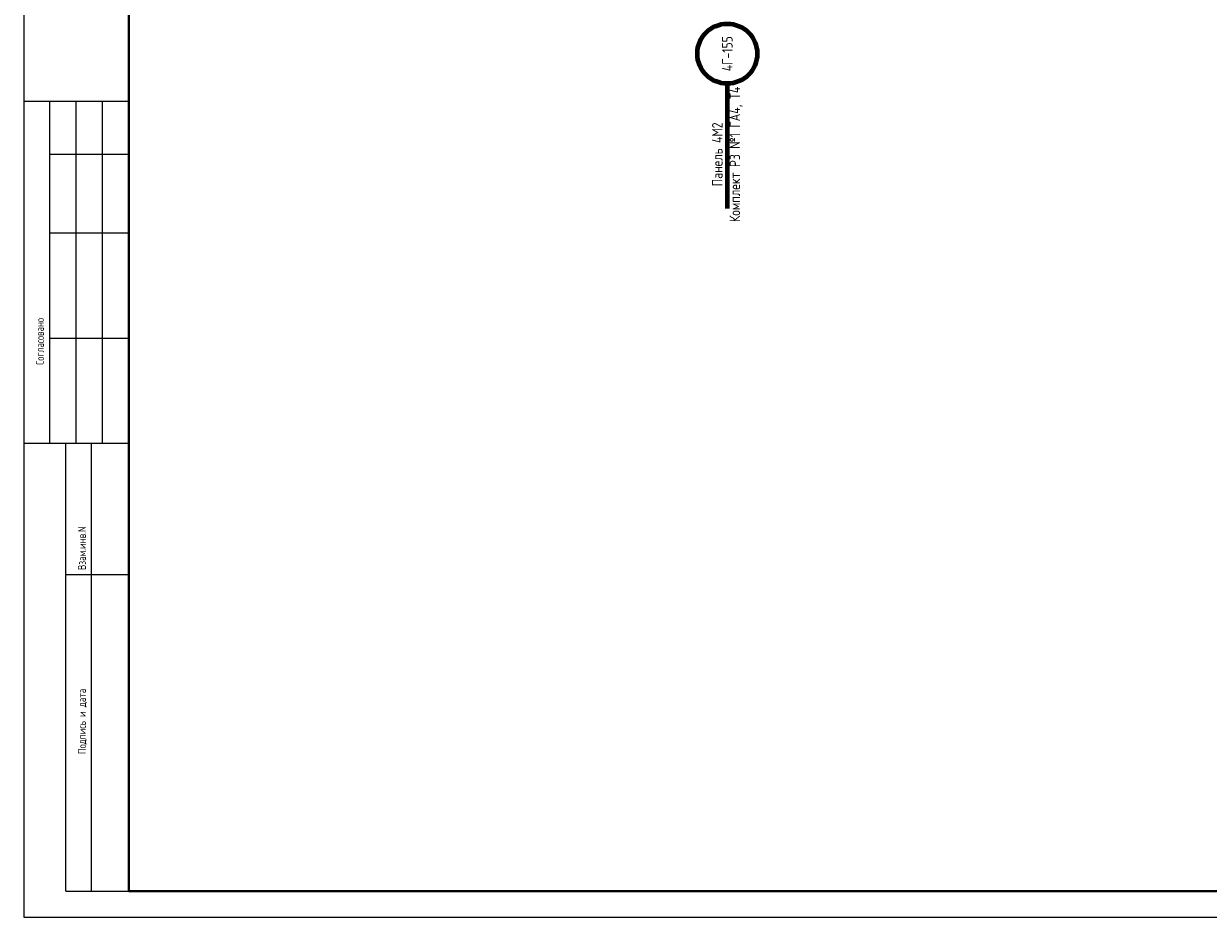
# Model space of a CAD drawing. Header units: millimetres. Extents: x 616 to 6446, y 2590 to 5711.
# Tile 41 of 50: x 5223 to 5448, y 3305 to 3475. Entities that reach past the tile are written whole.
import ezdxf

# ---------------------------------------------------------------- set-up
doc = ezdxf.new("R2010")
doc.units = ezdxf.units.MM
doc.styles.add('SIMPLEX', font='GOST.ttf', dxfattribs={"height": 5})

msp = doc.modelspace()

# ---------------------------------------------------------------- linework, layer by layer
at = {"lineweight": -2}
for p, q in [((5222.7, 3899.35), (5222.7, 3305.35)), ((5222.7, 3305.35), (6063.7, 3305.35))]:
    msp.add_line(p, q, dxfattribs=at)
at = {"lineweight": 40}
for p, q in [((5242.7, 3894.35), (5242.7, 3310.35)), ((5242.7, 3310.35), (6058.7, 3310.35))]:
    msp.add_line(p, q, dxfattribs=at)
at = {"lineweight": 80}
msp.add_line((5356.56, 3463.92), (5356.56, 3440.17), dxfattribs=at)
for p, q in [((5242.7, 3460.53), (5222.7, 3460.53)), ((5227.7, 3395.53), (5227.7, 3460.53)), ((5232.7, 3395.53), (5232.7, 3460.53)), ((5237.7, 3395.53), (5237.7, 3460.53)), ((5227.7, 3450.53), (5242.7, 3450.53)), ((5227.7, 3435.53), (5242.7, 3435.53)), ((5227.7, 3415.53), (5242.7, 3415.53)), ((5222.7, 3395.53), (5242.7, 3395.53)), ((5230.7, 3310.35), (5230.7, 3395.53)), ((5235.57, 3310.35), (5235.57, 3395.53)), ((5230.7, 3370.53), (5242.7, 3370.53)), ((5230.7, 3310.35), (5242.7, 3310.35))]:
    msp.add_line(p, q)
msp.add_circle((5356.56, 3469.62), 5.7, dxfattribs=at)

# ---------------------------------------------------------------- texts
at = {"linetype": 'Continuous', "style": 'SIMPLEX'}
for s, p in [('Согласовано', (5226.53, 3410.41)), ('Взам.инв.N', (5234.53, 3371.41)), ('Подпись и дата', (5234.53, 3336.41))]:
    msp.add_text(s, height=1.5, rotation=90, dxfattribs=at).set_placement(p)
at = {"char_height": 2, "attachment_point": 5, "rotation": 90, "style": 'SIMPLEX'}
for s, insert, width in [('4Г-155', (5356.56, 3469.62), 9.9109), ('Панель 4М2\\PКомплект РЗ №1 ГА4, Т4', (5356.56, 3450.46), 25.4866)]:
    msp.add_mtext(s, dxfattribs=dict(at, insert=insert, width=width))

doc.saveas('drawing.dxf')
